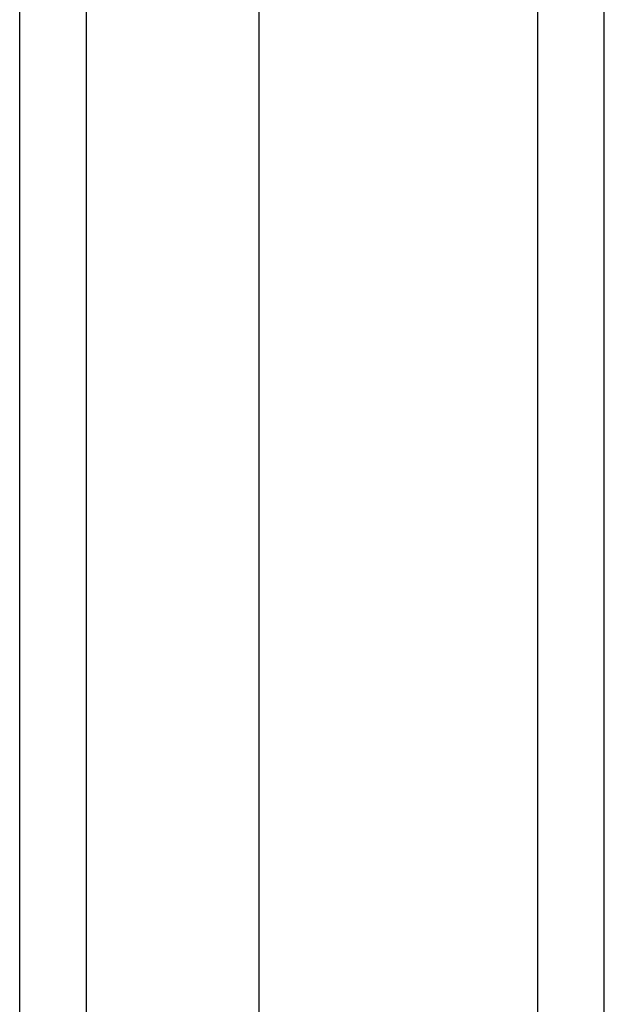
# Model space of a CAD drawing. Header units: inches. Extents: x 20 to 233, y 20 to 138.
# Tile 25 of 109: x 139.292 to 140.158, y 58.265 to 59.724. Entities that reach past the tile are written whole.
import ezdxf

# ---------------------------------------------------------------- set-up
doc = ezdxf.new("R2010")
doc.units = ezdxf.units.IN
doc.header["$MEASUREMENT"] = 0
doc.layers.add('Visible Edges(ANSI)', color=7, linetype='Continuous', lineweight=25)
doc.layers.add('Visible Tangent Edges(ANSI)', color=7, linetype='Continuous', lineweight=25)

msp = doc.modelspace()

# ---------------------------------------------------------------- linework, layer by layer
at = {"layer": 'Visible Edges(ANSI)'}
for p, q in [((140.158, 56.9053), (140.158, 104.7073)), ((139.6462, 104.0976), (139.6462, 57.5149)), ((139.2918, 57.7034), (139.2918, 103.9091))]:
    msp.add_line(p, q, dxfattribs=at)
at = {"layer": 'Visible Tangent Edges(ANSI)'}
for p, q in [((140.059, 104.7073), (140.059, 56.9053)), ((139.3908, 57.5734), (139.3908, 104.0391))]:
    msp.add_line(p, q, dxfattribs=at)

doc.saveas('drawing.dxf')
